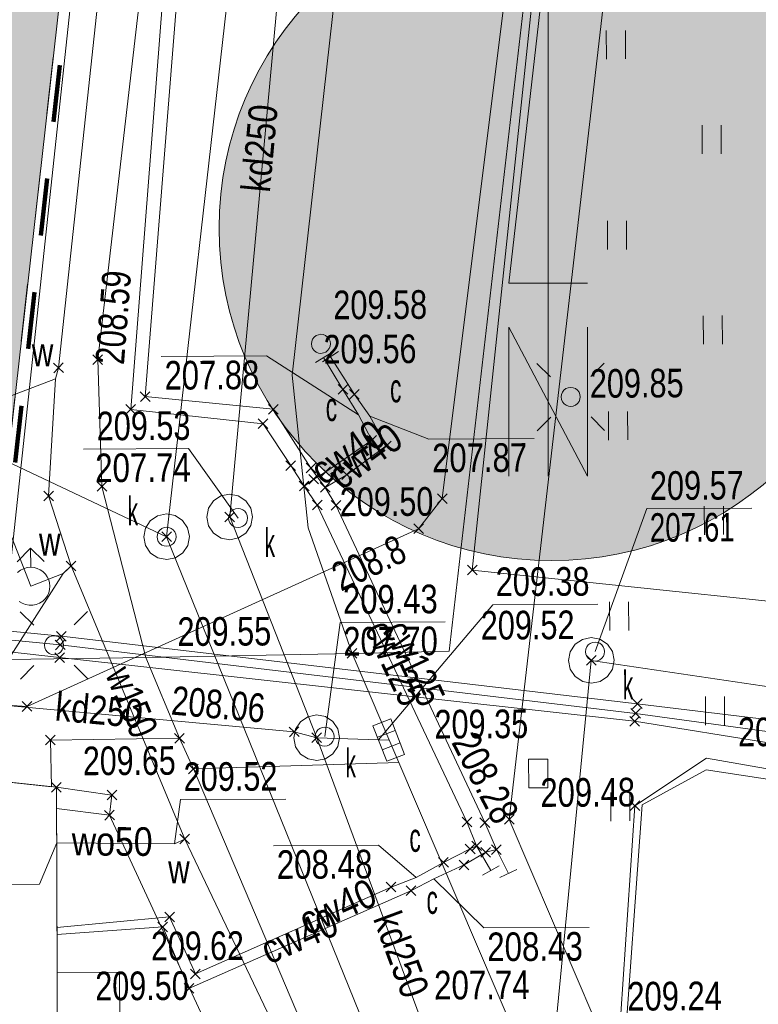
# Model space of a CAD drawing. Header units: millimetres. Extents: x 1477672 to 1719981, y -587673 to -401480.
# Tile 21 of 34: x 1633192 to 1652578, y -567775 to -541930. Entities that reach past the tile are written whole.
import ezdxf
from ezdxf.xclip import XClip

# ---------------------------------------------------------------- set-up
doc = ezdxf.new("R2010")
doc.units = ezdxf.units.MM
doc.header["$MEASUREMENT"] = 0
doc.header["$XCLIPFRAME"] = 0
doc.linetypes.add('Przerywana długa', pattern=[3000, 1500, -1500])
for name, color, linetype, lineweight in [('0_Nr_pióra__1', 7, 'Continuous', 13), ('0_Nr_pióra__19', 255, 'Continuous', 0), ('0_Nr_pióra__80', 3, 'Continuous', 13), ('820-G Rysunki Obrazki_Nr_pióra__146', 7, 'Continuous', 13), ('820-G Rysunki Obrazki_Nr_pióra__179', 6, 'Continuous', 200), ('mapa_robocza (1)_31_000 Inne (niezydentyfikowane)_Nr_pióra__1', 1, 'Continuous', 18), ('mapa_robocza (1)_31_000 Inne (niezydentyfikowane)_Nr_pióra__141', 141, 'Continuous', 18), ('mapa_robocza (1)_31_000 Inne (niezydentyfikowane)_Nr_pióra__18', 18, 'Continuous', 18), ('mapa_robocza (1)_31_000 Inne (niezydentyfikowane)_Nr_pióra__212', 212, 'Continuous', 18), ('mapa_robocza (1)_31_000 Inne (niezydentyfikowane)_Nr_pióra__30', 30, 'Continuous', 18), ('mapa_robocza (1)_31_000 Inne (niezydentyfikowane)_Nr_pióra__34', 34, 'Continuous', 18), ('mapa_robocza (1)_31_000 Inne (niezydentyfikowane)_Nr_pióra__5', 5, 'Continuous', 18), ('mapa_robocza (1)_31_000 Inne (niezydentyfikowane)_Nr_pióra__7', 7, 'Continuous', 18), ('mapa_robocza (1)_31_000 Inne (niezydentyfikowane)_Nr_pióra__96', 96, 'Continuous', 18)]:
    doc.layers.add(name, color=color, linetype=linetype, lineweight=lineweight)
doc.layers.add('820-G Rysunki Obrazki', color=7, linetype='Continuous')
doc.layers.add('mapa MDCP zygmunta starego 19032024CAD_32_Znak_N_Nr_pióra__250', color=7, linetype='Continuous', lineweight=18, true_color=0x494949)
doc.styles.add('GENERATED_STYLE_3', font='arial.ttf')

# ---------------------------------------------------------------- blocks, each defined once
blk = doc.blocks.new('Rysunek_1_31', base_point=(1578976, -495102))
at = {"layer": 'mapa_robocza (1)_31_000 Inne (niezydentyfikowane)_Nr_pióra__1', "color": 1, "linetype": 'Continuous', "lineweight": 18, "flags": 128}
for points in [[(1625513, -563539), (1625203, -563501), (1625835, -560457), (1626880, -559521), (1633387, -559957), (1643661, -555291), (1644284, -554502), (1648106, -523895), (1649014, -521636), (1649254, -520249), (1649416, -519090), (1651058, -519411)], [(1604558, -566900), (1605650, -561135), (1605827, -556674), (1607300, -555782), (1622641, -556979), (1627990, -557502), (1634285, -558114), (1649400, -559887), (1652871, -560304), (1654780, -560857), (1657909, -561232), (1662330, -561655)], [(1604558, -566900), (1606115, -560939), (1606161, -556845), (1607353, -556180), (1622551, -557190), (1627922, -557730), (1634255, -558339), (1649357, -560138), (1653003, -560642), (1654614, -561066), (1657956, -561473), (1662302, -561902)], [(1662277, -562123), (1657943, -561694), (1654481, -561343), (1653015, -560938), (1649330, -560344), (1634238, -558675), (1627895, -557955), (1622552, -557430), (1607689, -556363), (1606540, -557061), (1606336, -558537), (1605343, -560196)]]:
    blk.add_lwpolyline(points, dxfattribs=at)
at = {"layer": 'mapa_robocza (1)_31_000 Inne (niezydentyfikowane)_Nr_pióra__141', "color": 141, "linetype": 'Continuous', "lineweight": 18, "flags": 128}
for points in [[(1635112, -550726), (1635367, -550979)], [(1635113, -550980), (1635366, -550725)], [(1634083, -550942), (1634339, -551195)], [(1634085, -551196), (1634337, -550941)], [(1641547, -551509), (1641802, -551762)], [(1641548, -551763), (1641801, -551508)], [(1636358, -551699), (1636613, -551952)], [(1636359, -551953), (1636612, -551698)], [(1641847, -551637), (1642103, -551890)], [(1641849, -551891), (1642101, -551636)], [(1635979, -552031), (1636235, -552284)], [(1635981, -552285), (1636233, -552030)], [(1639719, -552030), (1639975, -552282)], [(1639721, -552284), (1639973, -552028)], [(1639452, -552411), (1639707, -552664)], [(1639453, -552665), (1639706, -552410)], [(1642304, -552845), (1642560, -553097)], [(1642306, -553099), (1642558, -552843)], [(1642685, -552993), (1642941, -553245)], [(1642687, -553247), (1642939, -552991)], [(1640178, -553507), (1640434, -553760)], [(1640180, -553761), (1640432, -553506)], [(1640708, -553574), (1640964, -553827)], [(1640710, -553828), (1640962, -553573)], [(1641099, -553672), (1641354, -553924)], [(1641100, -553926), (1641353, -553670)], [(1641649, -553749), (1641905, -554001)], [(1641651, -554003), (1641903, -553747)], [(1635221, -554056), (1635477, -554308)], [(1635223, -554310), (1635475, -554054)], [(1640531, -554045), (1640787, -554298)], [(1640533, -554299), (1640785, -554044)], [(1640780, -553864), (1641036, -554116)], [(1640782, -554118), (1641034, -553862)], [(1641081, -554082), (1641337, -554334)], [(1641083, -554336), (1641335, -554080)], [(1633823, -554304), (1634078, -554556)], [(1633824, -554558), (1634077, -554302)], [(1640874, -554543), (1641130, -554796)], [(1640876, -554797), (1641128, -554542)], [(1641364, -554550), (1641620, -554803)], [(1641366, -554804), (1641618, -554549)], [(1644156, -554376), (1644412, -554629)], [(1644158, -554630), (1644410, -554375)], [(1638576, -554856), (1638831, -555109)], [(1638577, -555110), (1638830, -554855)], [(1636919, -555376), (1637174, -555628)], [(1636920, -555630), (1637173, -555374)], [(1643534, -555165), (1643789, -555417)], [(1643535, -555419), (1643788, -555163)], [(1634413, -556140), (1634669, -556393)], [(1634415, -556394), (1634667, -556139)], [(1644944, -556250), (1645199, -556502)], [(1644945, -556504), (1645198, -556248)], [(1634157, -557988), (1634412, -558240)], [(1634158, -558242), (1634411, -557986)], [(1634127, -558213), (1634383, -558466)], [(1634129, -558467), (1634381, -558212)], [(1641787, -558438), (1642042, -558690)], [(1641788, -558692), (1642041, -558436)], [(1634110, -558548), (1634366, -558801)], [(1634112, -558802), (1634364, -558547)], [(1648068, -558622), (1648323, -558874)], [(1648069, -558876), (1648322, -558620)], [(1649272, -559761), (1649528, -560013)], [(1649274, -560015), (1649526, -559759)], [(1633260, -559831), (1633515, -560084)], [(1633261, -560085), (1633514, -559830)], [(1649229, -560012), (1649484, -560264)], [(1649230, -560266), (1649483, -560010)], [(1649202, -560218), (1649457, -560471)], [(1649203, -560472), (1649456, -560217)], [(1640268, -560497), (1640524, -560749)], [(1640270, -560751), (1640522, -560495)], [(1633870, -560714), (1634125, -560966)], [(1633871, -560968), (1634124, -560712)], [(1637259, -560664), (1637515, -560917)], [(1637261, -560918), (1637513, -560663)], [(1640859, -560653), (1641115, -560906)], [(1640861, -560907), (1641113, -560652)], [(1637624, -561472), (1637880, -561724)], [(1637626, -561726), (1637878, -561471)], [(1634027, -561953), (1634282, -562205)], [(1634028, -562207), (1634281, -561951)], [(1635484, -562158), (1635740, -562411)], [(1635485, -562412), (1635739, -562157)], [(1649210, -562435), (1649465, -562687)], [(1649211, -562689), (1649464, -562434)], [(1635421, -562685), (1635677, -562937)], [(1635423, -562939), (1635675, -562683)], [(1644802, -562860), (1645058, -563113)], [(1644804, -563114), (1645056, -562859)], [(1645272, -562878), (1645528, -563130)], [(1645274, -563132), (1645526, -562876)], [(1645912, -562794), (1646167, -563047)], [(1645913, -563048), (1646166, -562793)], [(1637395, -563313), (1637650, -563566)], [(1637396, -563567), (1637649, -563312)], [(1644886, -563570), (1645142, -563823)], [(1644888, -563824), (1645140, -563569)], [(1645056, -563489), (1645311, -563742)], [(1645057, -563743), (1645310, -563488)], [(1645297, -563658), (1645552, -563910)], [(1645298, -563912), (1645551, -563656)], [(1645576, -563586), (1645832, -563839)], [(1645578, -563840), (1645830, -563585)], [(1644188, -563924), (1644444, -564177)], [(1644190, -564178), (1644442, -563923)], [(1644729, -563991), (1644984, -564243)], [(1644730, -564245), (1644983, -563989)], [(1642812, -564572), (1643068, -564825)], [(1642814, -564826), (1643066, -564571)], [(1643333, -564669), (1643588, -564922)], [(1643334, -564923), (1643587, -564668)], [(1636997, -565356), (1637252, -565608)], [(1636998, -565610), (1637251, -565354)], [(1636818, -565617), (1637073, -565869)], [(1636819, -565871), (1637072, -565615)], [(1637675, -566852), (1637931, -567104)], [(1637677, -567106), (1637929, -566850)], [(1637507, -567233), (1637763, -567485)], [(1637509, -567487), (1637761, -567231)]]:
    blk.add_lwpolyline(points, dxfattribs=at)
at = {"layer": 'mapa_robocza (1)_31_000 Inne (niezydentyfikowane)_Nr_pióra__18', "color": 18, "linetype": 'Continuous', "lineweight": 18, "flags": 128}
blk.add_lwpolyline([(1631699, -586402), (1631152, -584187), (1628153, -584224), (1628132, -582324), (1634231, -582259), (1634155, -562079), (1629572, -561586)], dxfattribs=at)
at = {"layer": 'mapa_robocza (1)_31_000 Inne (niezydentyfikowane)_Nr_pióra__212', "color": 212, "linetype": 'Continuous', "lineweight": 18, "flags": 128}
for points in [[(1640659, -554171), (1640306, -553633), (1639579, -552538), (1636107, -552158), (1637019, -540432), (1638170, -528515), (1639371, -516588), (1640952, -504529), (1646205, -505158)], [(1641209, -554208), (1640836, -553700), (1639847, -552156), (1636485, -551825), (1637352, -540950), (1638473, -529024), (1639734, -517106), (1641225, -505077), (1646256, -505625)], [(1642088, -552303), (1639669, -550755), (1636909, -550770)], [(1641169, -550798), (1641674, -551635), (1642088, -552303), (1642432, -552971), (1641227, -553798), (1640908, -553990), (1640659, -554171)], [(1641349, -550777), (1641975, -551764), (1642378, -552341), (1642813, -553119), (1641777, -553875), (1641209, -554208)], [(1642378, -552341), (1643932, -552939), (1646692, -552924)], [(1645184, -563615), (1644930, -562987), (1641002, -554669), (1640659, -554171)], [(1645704, -563712), (1645400, -563004), (1641492, -554676), (1641209, -554208)], [(1634166, -565759), (1637124, -565482), (1637803, -566978), (1642940, -564698), (1643598, -564444), (1644316, -564050), (1645014, -563696), (1645184, -563615)], [(1643598, -564444), (1642613, -563598), (1639853, -563613)], [(1645184, -563615), (1645557, -564263)], [(1634167, -565939), (1636946, -565743), (1637635, -567359), (1643460, -564795), (1644059, -564482), (1644856, -564117), (1645425, -563784), (1645704, -563712)], [(1646018, -564340), (1645704, -563712)], [(1644059, -564482), (1645376, -565771), (1648136, -565756)]]:
    blk.add_lwpolyline(points, dxfattribs=at)
blk.add_lwpolyline([(1641096, -550189), (1641161, -550197), (1641221, -550221), (1641273, -550261), (1641314, -550312), (1641338, -550372), (1641347, -550437), (1641339, -550502), (1641315, -550562), (1641275, -550615), (1641224, -550655), (1641164, -550679), (1641099, -550689), (1641034, -550680), (1640974, -550656), (1640921, -550617), (1640881, -550565), (1640857, -550505), (1640847, -550440), (1640856, -550375), (1640880, -550315), (1640919, -550263), (1640971, -550222), (1641031, -550198)], close=True, dxfattribs=at)
at = {"layer": 'mapa_robocza (1)_31_000 Inne (niezydentyfikowane)_Nr_pióra__30', "color": 30, "linetype": 'Continuous', "lineweight": 18, "flags": 128}
blk.add_lwpolyline([(1646555, -562092), (1646550, -561342), (1647050, -561339), (1647055, -562089)], close=True, dxfattribs=at)
at = {"layer": 'mapa_robocza (1)_31_000 Inne (niezydentyfikowane)_Nr_pióra__34', "color": 34, "linetype": 'Continuous', "lineweight": 18, "flags": 128}
for points in [[(1643478, -571375), (1637047, -555502), (1640386, -525992)], [(1640987, -560780), (1638704, -554983), (1640482, -535712)], [(1637047, -555502), (1632193, -553215), (1629433, -553231)], [(1638924, -555011), (1637623, -553184), (1634863, -553200)], [(1648294, -558517), (1649652, -554764), (1652412, -554748)], [(1642607, -560830), (1645607, -557285), (1648367, -557270)], [(1641197, -560748), (1641600, -557751), (1644360, -557735)], [(1643838, -581663), (1645959, -581791), (1648195, -558748), (1656693, -560009)], [(1640987, -560780), (1640396, -560623), (1625688, -559278)], [(1640987, -560780), (1645203, -572175)], [(1640987, -560780), (1642877, -560839)], [(1642581, -560765), (1643048, -560586)], [(1642707, -561092), (1643174, -560912)]]:
    blk.add_lwpolyline(points, dxfattribs=at)
for points in [[(1638707, -555583), (1638477, -555538), (1638282, -555409), (1638151, -555216), (1638104, -554986), (1638148, -554756), (1638277, -554561), (1638470, -554430), (1638700, -554383), (1638930, -554427), (1639125, -554556), (1639256, -554749), (1639304, -554979), (1639259, -555209), (1639130, -555404), (1638937, -555535)], [(1637050, -556102), (1636820, -556058), (1636625, -555929), (1636494, -555735), (1636447, -555506), (1636491, -555275), (1636620, -555081), (1636813, -554950), (1637043, -554902), (1637273, -554947), (1637468, -555076), (1637599, -555269), (1637647, -555499), (1637602, -555729), (1637473, -555924), (1637280, -556055)], [(1648199, -559348), (1647969, -559303), (1647774, -559174), (1647643, -558981), (1647595, -558751), (1647640, -558521), (1647769, -558326), (1647962, -558195), (1648192, -558148), (1648422, -558192), (1648617, -558321), (1648748, -558515), (1648795, -558744), (1648751, -558975), (1648622, -559169), (1648429, -559300)], [(1640991, -561379), (1640760, -561335), (1640566, -561206), (1640434, -561013), (1640387, -560783), (1640432, -560553), (1640561, -560358), (1640754, -560227), (1640984, -560180), (1641214, -560224), (1641409, -560353), (1641540, -560546), (1641587, -560776), (1641542, -561006), (1641414, -561201), (1641220, -561332)], [(1642825, -561395), (1642464, -560462), (1642930, -560282), (1643291, -561215)]]:
    blk.add_lwpolyline(points, close=True, dxfattribs=at)
at = {"layer": 'mapa_robocza (1)_31_000 Inne (niezydentyfikowane)_Nr_pióra__5', "color": 5, "linetype": 'Continuous', "lineweight": 18, "flags": 128}
for points in [[(1639262, -508079), (1637039, -526522), (1635473, -539341), (1634211, -551069), (1634133, -551359), (1633950, -554430), (1634541, -556267)], [(1634133, -551359), (1632197, -552092), (1629437, -552108)], [(1633484, -556803), (1632905, -555319), (1630145, -555334)], [(1633126, -556159), (1633478, -555803), (1633834, -556155)], [(1633481, -556303), (1633478, -555803)], [(1633137, -556443), (1633212, -556383), (1633295, -556340), (1633386, -556312), (1633481, -556303), (1633568, -556310), (1633652, -556332), (1633731, -556368), (1633803, -556418), (1633865, -556480), (1633916, -556550), (1633953, -556629), (1633975, -556713), (1633984, -556800), (1633976, -556887), (1633955, -556971), (1633918, -557050), (1633864, -557128), (1633795, -557194), (1633716, -557246), (1633628, -557282), (1633535, -557301), (1633439, -557301), (1633346, -557284), (1633258, -557248), (1633177, -557198)], [(1634541, -556267), (1634332, -556468)], [(1634541, -556267), (1637522, -563440)], [(1634332, -556468), (1632330, -559603), (1629570, -559618)], [(1634332, -556468), (1633484, -556803)], [(1637253, -563561), (1637416, -562402), (1640176, -562386)], [(1634163, -563539), (1633709, -564624), (1630949, -564640)], [(1634163, -563539), (1637253, -563561), (1637522, -563440)], [(1637522, -563440), (1641400, -571567), (1640536, -583132), (1643947, -586963)]]:
    blk.add_lwpolyline(points, dxfattribs=at)
at = {"layer": 'mapa_robocza (1)_31_000 Inne (niezydentyfikowane)_Nr_pióra__7', "color": 7, "linetype": 'Continuous', "lineweight": 18, "flags": 128}
for points in [[(1643001, -483587), (1640591, -504401), (1639296, -515589), (1637164, -534261), (1635240, -550853), (1635349, -554182), (1636505, -558675), (1637387, -560790), (1637752, -561598), (1641919, -571404), (1643556, -574475), (1645500, -576774), (1647431, -578713), (1647922, -571950), (1647608, -571331), (1646212, -568609), (1643141, -561427), (1641914, -558564), (1644464, -558509), (1647111, -535524), (1648016, -527688), (1643052, -527127)], [(1632922, -556486), (1635389, -533441), (1637364, -515270), (1639290, -497378), (1641390, -478376), (1643579, -459073), (1645978, -436419)], [(1639770, -492215), (1639286, -496608), (1632561, -556328), (1604604, -555160), (1600922, -584242), (1600909, -584989)], [(1668859, -503219), (1667514, -503085), (1667003, -503028), (1666091, -509453), (1666851, -509489), (1666784, -510099), (1665941, -518094), (1654314, -516972), (1653548, -524596), (1648475, -524066), (1645072, -556376), (1657429, -557674), (1658083, -551400), (1662466, -551865), (1662575, -549934), (1663588, -550390)], [(1641919, -571404), (1646212, -568609), (1643141, -561427), (1641914, -558564), (1644464, -558509), (1647111, -535524), (1648016, -527688), (1648329, -524796), (1649119, -517892), (1649483, -515060), (1649893, -515117), (1650045, -513676), (1649634, -513539), (1650414, -506614), (1650659, -505813), (1652610, -506266), (1651205, -518975), (1650773, -521992), (1650441, -525044), (1660417, -526187), (1666218, -526854)], [(1644284, -554502), (1648106, -523895), (1649014, -521636)], [(1650077, -527946), (1646040, -562920), (1648310, -568247), (1647589, -571391), (1647922, -571950), (1643556, -574475), (1643812, -577183), (1643285, -579427), (1641392, -582298), (1639639, -583628), (1637482, -584180), (1631152, -584187), (1628153, -584224), (1628132, -582324), (1630031, -582303), (1634231, -582259), (1638030, -582077), (1638818, -581762), (1640003, -580886), (1641470, -578517), (1641790, -576825), (1641652, -575386), (1640014, -572315), (1641919, -571404)], [(1631701, -586402), (1631214, -584426), (1631152, -584187), (1637482, -584180), (1639639, -583628), (1641392, -582298), (1643285, -579427), (1643812, -577183), (1643556, -574475), (1645500, -576774), (1647431, -578713), (1647922, -571950), (1647608, -571331), (1648310, -568247), (1646040, -562920), (1650077, -527946), (1659784, -529070), (1665895, -529749)], [(1648588, -542214), (1648592, -542964)], [(1649092, -542961), (1649088, -542211)], [(1651102, -544700), (1651107, -545450)], [(1651607, -545447), (1651602, -544697)], [(1648617, -547214), (1648621, -547964)], [(1649121, -547961), (1649117, -547211)], [(1651131, -549700), (1651136, -550450)], [(1651636, -550447), (1651631, -549697)], [(1641384, -550669), (1640955, -550928)], [(1641560, -550643), (1641138, -550911)], [(1646766, -550952), (1647122, -551304)], [(1648534, -550942), (1648182, -551298)], [(1648646, -552214), (1648650, -552964)], [(1649150, -552961), (1649146, -552211)], [(1646777, -552720), (1647129, -552364)], [(1648545, -552710), (1648189, -552358)], [(1651160, -554700), (1651164, -555450)], [(1651664, -555447), (1651660, -554697)], [(1625203, -563501), (1625835, -560457), (1626880, -559521), (1633387, -559957), (1643661, -555291)], [(1648675, -557214), (1648679, -557964)], [(1649179, -557961), (1649175, -557211)], [(1633204, -557470), (1633560, -557822)], [(1634972, -557460), (1634620, -557816)], [(1634285, -558114), (1649400, -559887)], [(1634255, -558339), (1649357, -560138)], [(1634238, -558675), (1649330, -560344)], [(1633214, -559238), (1633566, -558882)], [(1634982, -559228), (1634626, -558876)], [(1651189, -559699), (1651193, -560449)], [(1651693, -560447), (1651689, -559697)], [(1647683, -587134), (1649338, -562561), (1651220, -561310), (1653262, -561669)], [(1662163, -563152), (1653262, -561669), (1651220, -561310), (1649338, -562561), (1647683, -587134)], [(1631699, -586402), (1631152, -584187), (1628153, -584224), (1628132, -582324), (1632331, -582280), (1632303, -579080), (1634223, -579069), (1634155, -562079), (1629572, -561586)], [(1647749, -587138), (1649027, -569453), (1649527, -562540), (1651212, -561620), (1659189, -562834), (1662161, -563167)], [(1662161, -563167), (1659189, -562834), (1651212, -561620), (1649527, -562540), (1649027, -569453), (1661170, -572041)], [(1648704, -562214), (1648708, -562964)], [(1649208, -562961), (1649204, -562211)], [(1635549, -562811), (1638749, -569733), (1638797, -572842)], [(1645341, -564388), (1645774, -564138)], [(1645791, -564446), (1646244, -564235)]]:
    blk.add_lwpolyline(points, dxfattribs=at)
for points in [[(1639770, -492215), (1645898, -436389), (1617490, -440333), (1604604, -555160), (1632561, -556328), (1639286, -496608)], [(1640342, -551263), (1640765, -555271), (1641914, -558564), (1636505, -558675), (1635349, -554182), (1635240, -550853), (1637164, -534261), (1639296, -515589), (1640591, -504401), (1645661, -504372), (1645585, -505012), (1645471, -506083), (1644661, -512957), (1644215, -517270), (1643375, -524185), (1643052, -527127)], [(1647654, -551581), (1647719, -551589), (1647779, -551613), (1647831, -551653), (1647872, -551705), (1647896, -551764), (1647905, -551829), (1647897, -551894), (1647873, -551955), (1647833, -552007), (1647782, -552047), (1647722, -552071), (1647657, -552081), (1647592, -552072), (1647532, -552049), (1647479, -552009), (1647439, -551957), (1647415, -551897), (1647405, -551832), (1647414, -551767), (1647438, -551707), (1647477, -551655), (1647529, -551615), (1647589, -551590)], [(1638922, -554761), (1638987, -554770), (1639047, -554794), (1639100, -554833), (1639140, -554885), (1639164, -554945), (1639174, -555010), (1639165, -555075), (1639141, -555135), (1639102, -555187), (1639050, -555228), (1638990, -555252), (1638925, -555261), (1638860, -555253), (1638800, -555229), (1638748, -555189), (1638707, -555138), (1638683, -555078), (1638674, -555013), (1638682, -554948), (1638706, -554888), (1638746, -554835), (1638797, -554795), (1638857, -554771)], [(1637045, -555252), (1637110, -555261), (1637170, -555284), (1637223, -555324), (1637263, -555376), (1637287, -555436), (1637297, -555501), (1637288, -555566), (1637264, -555626), (1637225, -555678), (1637173, -555718), (1637113, -555743), (1637048, -555752), (1636983, -555744), (1636923, -555720), (1636871, -555680), (1636830, -555628), (1636806, -555569), (1636797, -555504), (1636805, -555439), (1636829, -555378), (1636869, -555326), (1636920, -555286), (1636980, -555262)], [(1634092, -558099), (1634157, -558108), (1634217, -558132), (1634269, -558171), (1634309, -558223), (1634334, -558283), (1634343, -558348), (1634334, -558413), (1634311, -558473), (1634271, -558525), (1634219, -558566), (1634159, -558590), (1634094, -558599), (1634029, -558591), (1633969, -558567), (1633917, -558527), (1633877, -558476), (1633852, -558416), (1633843, -558351), (1633852, -558286), (1633875, -558226), (1633915, -558173), (1633967, -558133), (1634027, -558109)], [(1648293, -558267), (1648358, -558276), (1648418, -558299), (1648470, -558339), (1648510, -558391), (1648535, -558451), (1648544, -558516), (1648536, -558581), (1648512, -558641), (1648472, -558693), (1648420, -558733), (1648361, -558758), (1648296, -558767), (1648231, -558759), (1648170, -558735), (1648118, -558695), (1648078, -558643), (1648054, -558584), (1648044, -558519), (1648053, -558454), (1648076, -558393), (1648116, -558341), (1648168, -558301), (1648228, -558277)], [(1643141, -561427), (1637752, -561598), (1637387, -560790), (1633997, -560840), (1634024, -562065), (1629572, -561586), (1625499, -561149), (1625508, -562689), (1625516, -564099), (1622726, -564115), (1622724, -563815), (1622707, -560825), (1619995, -560521), (1619966, -558901), (1632885, -558726), (1636505, -558675), (1641914, -558564)], [(1641195, -560498), (1641261, -560507), (1641321, -560531), (1641373, -560570), (1641413, -560622), (1641438, -560682), (1641447, -560747), (1641438, -560812), (1641415, -560872), (1641375, -560924), (1641323, -560965), (1641263, -560989), (1641198, -560998), (1641133, -560990), (1641073, -560966), (1641021, -560926), (1640981, -560875), (1640956, -560815), (1640947, -560750), (1640956, -560685), (1640979, -560625), (1641019, -560572), (1641071, -560532), (1641131, -560508)], [(1635549, -562811), (1634158, -562639), (1634155, -562079), (1635613, -562285)], [(1635845, -572469), (1634185, -572479), (1634173, -566939), (1635813, -566930)]]:
    blk.add_lwpolyline(points, close=True, dxfattribs=at)
at = {"layer": 'mapa_robocza (1)_31_000 Inne (niezydentyfikowane)_Nr_pióra__96', "color": 96, "linetype": 'Continuous', "lineweight": 18, "flags": 128}
blk.add_lwpolyline([(1632561, -556328), (1639286, -496608), (1639770, -492215), (1645898, -436389), (1617490, -440333), (1604604, -555160)], close=True, dxfattribs=at)
for points in [[(1669731, -495413), (1639770, -492215), (1639286, -496608), (1632561, -556328), (1604604, -555160), (1600922, -584242), (1600909, -584989)], [(1647749, -587138), (1649027, -569453), (1649527, -562540), (1651212, -561620), (1659189, -562834), (1662161, -563167)], [(1662161, -563167), (1659189, -562834), (1651212, -561620), (1649527, -562540), (1649027, -569453), (1661170, -572041)]]:
    blk.add_lwpolyline(points, dxfattribs=at)
at = {"layer": 'mapa_robocza (1)_31_000 Inne (niezydentyfikowane)_Nr_pióra__1', "color": 1, "linetype": 'Continuous', "lineweight": 18, "insert": (1641630, -556954), "char_height": 750, "attachment_point": 7, "rotation": 25.2684, "style": 'GENERATED_STYLE_3'}
blk.add_mtext('\\A1;{\\W0.750000x;\\pql;\\fArial|b0|i0|c238|p38;208.8}', dxfattribs=at)
at = {"layer": 'mapa_robocza (1)_31_000 Inne (niezydentyfikowane)_Nr_pióra__212', "color": 212, "linetype": 'Continuous', "lineweight": 18, "char_height": 750, "style": 'GENERATED_STYLE_3'}
for s, insert, attachment_point, rotation in [('\\A1;{\\W0.768000x;\\pql;\\fArial|b0|i0|c238|p38;208.59}', (1635938, -551003), 7, 85.5514), ('\\A1;{\\W0.768000x;\\pql;\\fArial|b0|i0|c238|p38;209.58}', (1641426, -549805), 7, 0.3314), ('\\A1;{\\W0.775000x;\\pql;\\fArial|b0|i0|c238|p38;207.88}', (1636997, -551651), 7, 0.3314), ('\\A1;{\\W0.567000x;\\pql;\\fArial|b0|i0|c238|p38;c}', (1642915, -551986), 7, 0.3314), ('\\A1;{\\W0.567000x;\\pql;\\fArial|b0|i0|c238|p38;c}', (1641227, -552476), 7, 0.3314), ('\\A1;{\\W0.845000x;\\pql;\\fArial|b0|i0|c238|p38;cw40}', (1640950, -553871), 4, 34.4564), ('\\A1;{\\W0.845000x;\\pql;\\fArial|b0|i0|c238|p38;cw40}', (1641428, -553998), 4, 36.1284), ('\\A1;{\\W0.777000x;\\pql;\\fArial|b0|i0|c238|p38;207.87}', (1644020, -553820), 7, 0.3314), ('\\A1;{\\W0.762000x;\\pql;\\fArial|b0|i0|c238|p38;cw125}', (1642569, -557770), 4, 295.2804), ('\\A1;{\\W0.762000x;\\pql;\\fArial|b0|i0|c238|p38;cw125}', (1643062, -557777), 4, 295.1414), ('\\A1;{\\W0.775000x;\\pql;\\fArial|b0|i0|c238|p38;208.28}', (1644503, -560904), 7, 297.3744), ('\\A1;{\\W0.567000x;\\pql;\\fArial|b0|i0|c238|p38;c}', (1643423, -563783), 7, 0.3314), ('\\A1;{\\W0.783000x;\\pql;\\fArial|b0|i0|c238|p38;208.48}', (1639942, -564494), 7, 0.3314), ('\\A1;{\\W0.845000x;\\pql;\\fArial|b0|i0|c238|p38;cw40}', (1640591, -565637), 4, 23.9314), ('\\A1;{\\W0.567000x;\\pql;\\fArial|b0|i0|c238|p38;c}', (1643872, -565411), 7, 0.3314), ('\\A1;{\\W0.845000x;\\pql;\\fArial|b0|i0|c238|p38;cw40}', (1639585, -566400), 4, 23.7544), ('\\A1;{\\W0.783000x;\\pql;\\fArial|b0|i0|c238|p38;208.43}', (1645465, -566653), 7, 0.3314)]:
    blk.add_mtext(s, dxfattribs=dict(at, insert=insert, attachment_point=attachment_point, rotation=rotation))
at = {"layer": 'mapa_robocza (1)_31_000 Inne (niezydentyfikowane)_Nr_pióra__34', "color": 34, "linetype": 'Continuous', "lineweight": 18, "char_height": 750, "style": 'GENERATED_STYLE_3'}
for s, insert, attachment_point, rotation in [('\\A1;{\\W0.804000x;\\pql;\\fArial|b0|i0|c238|p38;kd250}', (1639388, -546447), 4, 84.7264), ('\\A1;{\\W0.768000x;\\pql;\\fArial|b0|i0|c238|p38;209.53}', (1635215, -552982), 7, 0.3314), ('\\A1;{\\W0.783000x;\\pql;\\fArial|b0|i0|c238|p38;207.74}', (1635175, -554081), 7, 0.3314), ('\\A1;{\\W0.769000x;\\pql;\\fArial|b0|i0|c238|p38;209.57}', (1649734, -554547), 7, 0.3314), ('\\A1;{\\W0.695000x;\\pql;\\fArial|b0|i0|c238|p38;207.61}', (1649732, -555647), 7, 0.3314), ('\\A1;{\\W0.768000x;\\pql;\\fArial|b0|i0|c238|p38;209.38}', (1645688, -557071), 7, 0.3314), ('\\A1;{\\W0.775000x;\\pql;\\fArial|b0|i0|c238|p38;209.43}', (1641681, -557534), 7, 0.3314), ('\\A1;{\\W0.774000x;\\pql;\\fArial|b0|i0|c238|p38;207.70}', (1641688, -558634), 7, 0.3314), ('\\A1;{\\W0.804000x;\\pql;\\fArial|b0|i0|c238|p38;kd250}', (1634133, -559954), 4, 354.7754), ('\\A1;{\\W0.766000x;\\pql;\\fArial|b0|i0|c238|p38;208.06}', (1637149, -560178), 7, 355.0374), ('\\A1;{\\W0.804000x;\\pql;\\fArial|b0|i0|c238|p38;kd250}', (1642806, -565392), 4, 290.3024), ('\\A1;{\\W0.766000x;\\pql;\\fArial|b0|i0|c238|p38;209.50}', (1635177, -567682), 7, 0.3314), ('\\A1;{\\W0.783000x;\\pql;\\fArial|b0|i0|c238|p38;207.74}', (1644071, -567660), 7, 0.3314)]:
    blk.add_mtext(s, dxfattribs=dict(at, insert=insert, attachment_point=attachment_point, rotation=rotation))
at = {"layer": 'mapa_robocza (1)_31_000 Inne (niezydentyfikowane)_Nr_pióra__5', "color": 5, "linetype": 'Continuous', "lineweight": 18, "char_height": 750, "style": 'GENERATED_STYLE_3'}
for s, insert, attachment_point, rotation in [('\\A1;{\\W0.746000x;\\pql;\\fArial|b0|i0|c238|p38;w}', (1633513, -551029), 7, 0.3314), ('\\A1;{\\W0.746000x;\\pql;\\fArial|b0|i0|c238|p38;w}', (1633702, -555998), 7, 0.3314), ('\\A1;{\\W0.753000x;\\pql;\\fArial|b0|i0|c238|p38;w150}', (1635770, -558967), 4, 292.5714), ('\\A1;{\\W0.768000x;\\pql;\\fArial|b0|i0|c238|p38;209.52}', (1637497, -562188), 7, 0.3314), ('\\A1;{\\W0.847000x;\\pql;\\fArial|b0|i0|c238|p38;wo50}', (1634556, -563876), 7, 359.5994), ('\\A1;{\\W0.746000x;\\pql;\\fArial|b0|i0|c238|p38;w}', (1637092, -564598), 7, 0.3314)]:
    blk.add_mtext(s, dxfattribs=dict(at, insert=insert, attachment_point=attachment_point, rotation=rotation))
at = {"layer": 'mapa_robocza (1)_31_000 Inne (niezydentyfikowane)_Nr_pióra__7', "color": 7, "linetype": 'Continuous', "lineweight": 18, "char_height": 750, "attachment_point": 7, "rotation": 0.3314, "style": 'GENERATED_STYLE_3'}
for s, insert in [('\\A1;{\\W0.760000x;\\pql;\\fArial|b0|i0|c238|p38;209.56}', (1641172, -550967)), ('\\A1;{\\W0.768000x;\\pql;\\fArial|b0|i0|c238|p38;209.85}', (1648158, -551866)), ('\\A1;{\\W0.766000x;\\pql;\\fArial|b0|i0|c238|p38;209.50}', (1641596, -554974)), ('\\A1;{\\W0.520000x;\\pql;\\fArial|b0|i0|c238|p38;k}', (1636027, -555204)), ('\\A1;{\\W0.520000x;\\pql;\\fArial|b0|i0|c238|p38;k}', (1639622, -556033)), ('\\A1;{\\W0.768000x;\\pql;\\fArial|b0|i0|c238|p38;209.52}', (1645295, -558213)), ('\\A1;{\\W0.768000x;\\pql;\\fArial|b0|i0|c238|p38;209.55}', (1637335, -558379)), ('\\A1;{\\W0.520000x;\\pql;\\fArial|b0|i0|c238|p38;k}', (1649024, -559769)), ('\\A1;{\\W0.768000x;\\pql;\\fArial|b0|i0|c238|p38;209.35}', (1644080, -560810)), ('\\A1;{\\W0.760000x;\\pql;\\fArial|b0|i0|c238|p38;209.59}', (1652050, -561014)), ('\\A1;{\\W0.760000x;\\pql;\\fArial|b0|i0|c238|p38;209.65}', (1634854, -561773)), ('\\A1;{\\W0.520000x;\\pql;\\fArial|b0|i0|c238|p38;k}', (1641746, -561821)), ('\\A1;{\\W0.775000x;\\pql;\\fArial|b0|i0|c238|p38;209.48}', (1646861, -562604)), ('\\A1;{\\W0.760000x;\\pql;\\fArial|b0|i0|c238|p38;209.62}', (1636642, -566633)), ('\\A1;{\\W0.775000x;\\pql;\\fArial|b0|i0|c238|p38;209.24}', (1649142, -567951))]:
    blk.add_mtext(s, dxfattribs=dict(at, insert=insert))
blk = doc.blocks.new('Rysunek_2_32', base_point=(-2426969783, -1839070816))
at = {"layer": 'mapa MDCP zygmunta starego 19032024CAD_32_Znak_N_Nr_pióra__250', "color": 251, "linetype": 'Continuous', "lineweight": 18, "true_color": 0x494949, "flags": 128}
for points in [[(1647060, -553913), (1647060, -539802), (1646027, -548849), (1648094, -548849)], [(1646027, -553913), (1646027, -550002), (1648094, -553913), (1648094, -550002)]]:
    blk.add_lwpolyline(points, dxfattribs=at)

msp = doc.modelspace()

# ---------------------------------------------------------------- hatches: boundary and pattern name
at = {"layer": '0_Nr_pióra__19', "linetype": 'Continuous', "lineweight": 0}
msp.add_hatch(color=255, dxfattribs=at).paths.add_polyline_path([(1638425, -547402, 1), (1655880, -547402, 1)])
at = {"layer": '0_Nr_pióra__80', "linetype": 'Continuous', "lineweight": 13}
h = msp.add_hatch(dxfattribs=at)
h.set_pattern_fill('Trójkąciki', color=3, style=0, pattern_type=2)
h.set_pattern_definition([(0, (1534167.6, 128270.5), (0, 519.61524), [150, -150]), (0, (1534317.6, 128530.3), (0, 519.61524), [150, -150]), (60, (1534167.6, 128270.5), (-450, 259.80762), [150, -150]), (60, (1534467.6, 128270.5), (-450, 259.80762), [150, -150]), (120, (1534317.6, 128270.5), (450, 259.80762), [150, -150]), (120, (1534617.6, 128270.5), (450, 259.80762), [150, -150])])
h.paths.add_polyline_path([(1505688, -550702), (1514539, -551031), (1517569, -551173), (1523711, -551458), (1539066, -552159), (1579590, -554515), (1593841, -554622), (1604604, -555160), (1632561, -556328), (1639286, -496608), (1639770, -492215), (1639838, -491602), (1635364, -491111), (1625828, -490126), (1621880, -490419), (1620405, -491247), (1618994, -492796), (1618282, -494260), (1618129, -495501), (1618121, -495871), (1617591, -501074), (1616642, -511620), (1615122, -525339), (1605876, -524362), (1595419, -523212), (1587003, -522261), (1567211, -520106), (1542955, -517446), (1514566, -514320), (1516315, -493380), (1517066, -483225), (1515691, -483123), (1515256, -488406), (1505714, -550342)])
h.paths.add_polyline_path([(1577230, -541785), (1584061, -542622), (1584073, -542524), (1590374, -543350), (1590998, -535775), (1591091, -535789), (1592077, -527396), (1586103, -526768), (1586004, -526757), (1586115, -526670), (1579241, -525838), (1578333, -534197), (1578432, -534119), (1578418, -534208)], flags=0)
h.paths.add_polyline_path([(1599676, -544097), (1599684, -544020), (1605749, -544918), (1606465, -537239), (1606559, -537249), (1607465, -529021), (1601432, -528473), (1601443, -528372), (1594679, -527701), (1593694, -536094), (1593799, -536103), (1592889, -543520)], flags=0)

# ---------------------------------------------------------------- linework, layer by layer
at = {"layer": '0_Nr_pióra__1', "color": 7, "linetype": 'Continuous', "lineweight": 13, "flags": 128}
msp.add_lwpolyline([(1638425, -547402, 1), (1655880, -547402, 1)], format="xyb", close=True, dxfattribs=at)
at = {"layer": '820-G Rysunki Obrazki_Nr_pióra__146', "color": 7, "linetype": 'Przerywana długa', "lineweight": 13}
msp.add_lwpolyline([(1505688, -550702), (1514539, -551031), (1517569, -551173), (1523711, -551458), (1539066, -552159), (1579590, -554515), (1593841, -554622), (1604604, -555160), (1632561, -556328), (1639286, -496608), (1639770, -492215), (1645898, -436389), (1617490, -440333), (1542759, -450706), (1537953, -451374), (1533319, -454251), (1517246, -464204), (1515256, -488406), (1505714, -550342)], close=True, dxfattribs=at)
at = {"layer": '820-G Rysunki Obrazki_Nr_pióra__179', "color": 6, "linetype": 'Przerywana długa', "lineweight": 200}
msp.add_lwpolyline([(1505474, -550894), (1514530, -551231), (1517560, -551373), (1523702, -551658), (1539055, -552359), (1579583, -554715), (1593835, -554822), (1604595, -555360), (1632739, -556536), (1639485, -496630), (1639969, -492237), (1646125, -436156), (1617463, -440135), (1542731, -450508), (1537883, -451181), (1533214, -454081), (1517055, -464087), (1515058, -488382), (1505516, -550319)], close=True, dxfattribs=at)

# ---------------------------------------------------------------- block references
at = {"layer": '820-G Rysunki Obrazki', "color": 7, "linetype": 'Continuous', "lineweight": 13}
ref = msp.add_blockref('Rysunek_1_31', (1578976, -495102), dxfattribs=at)
XClip(ref).set_block_clipping_path([(1477726.031469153, -588724.3337809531), (1681302.6256644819, -587546.7532194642), (1680226.3292940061, -401479.8660894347), (1476649.735098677, -402657.4466509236)])
ref = msp.add_blockref('Rysunek_2_32', (-2426969783, -1839070816), dxfattribs=at)
XClip(ref).set_block_clipping_path([(1644741.8248786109, -555465.6146350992), (1650569.2540781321, -538841.9972381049)])

doc.saveas('drawing.dxf')
